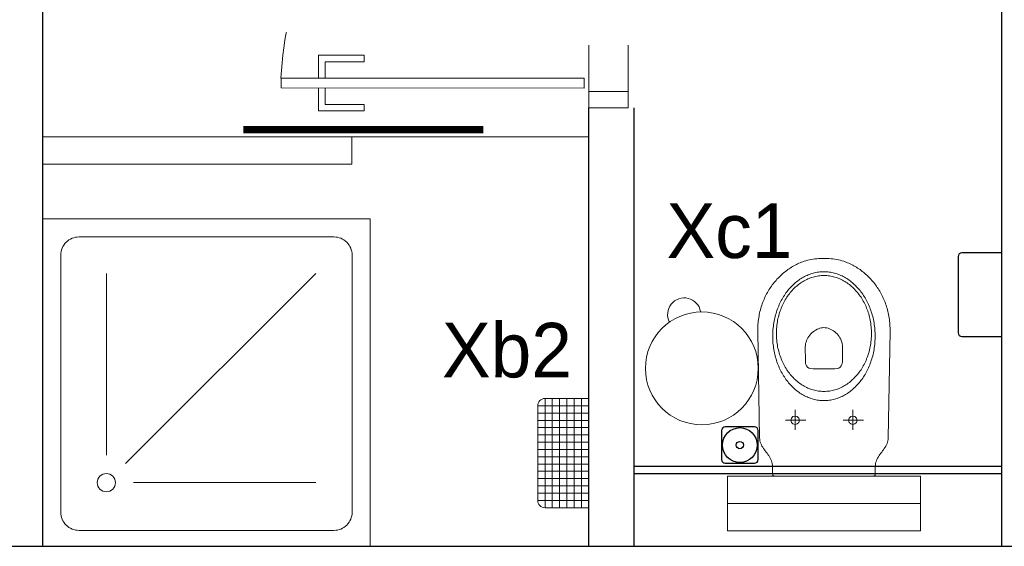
# Model space of a CAD drawing. Header units: millimetres. Extents: x 14495 to 271441, y -21035 to 2232.
# Tile 138 of 227: x 83850 to 84120, y 1287 to 1432. Entities that reach past the tile are written whole.
import ezdxf

# ---------------------------------------------------------------- set-up
doc = ezdxf.new("R2010")
doc.units = ezdxf.units.MM
doc.linetypes.add('DASHED', pattern=[28.222222, 14.111111, -14.111111])
for name, color, linetype in [('-- TECH  SYMBOLE', 1, 'Continuous'), ('-TECH SANITARNA', 1, 'Continuous'), ('_A_widok', 1, 'Continuous'), ('a_cienka', 8, 'Continuous'), ('A_PROJEKTOWANE', 3, 'Continuous'), ('A_SC_DZIAlOWE', 4, 'Continuous')]:
    doc.layers.add(name, color=color, linetype=linetype)
for name, color, linetype, lineweight in [('03', 2, 'Continuous', 13), ('A-DOOR-IDEN', 1, 'Continuous', 18), ('A_ARMATURA', 2, 'Continuous', 5), ('A_Stolarka_drzwi', 1, 'Continuous', 9), ('A_TECHNOLOGIA CAŁA', 44, 'Continuous', 9)]:
    doc.layers.add(name, color=color, linetype=linetype, lineweight=lineweight)
doc.styles.add('cg', font='GOTHIC.TTF')

# ---------------------------------------------------------------- blocks, each defined once
blk = doc.blocks.new('DRZWI Z OSCIEZNICA NIEOKALAJACA 90')
at = {"linetype": 'DASHED'}
for p, q in [((-12, 5), (-12, 99)), ((0, 5), (0, 99))]:
    blk.add_line(p, q, dxfattribs=at)
at = {"ltscale": 0.05}
blk.add_line((-39.5, 52), (25.59, 52), dxfattribs=at)
for points in [[(-12, 99), (-12, 104), (0, 104), (0, 99)], [(93.91, 9.01), (1.43, 9.01), (1.43, 6.01), (93.91, 6.01)], [(-12, 0), (-12, 5), (0, 5), (0, 0)]]:
    blk.add_lwpolyline(points, close=True)
for points in [[(82.48, 9.01), (82.48, 16.01), (68.48, 16.01), (68.48, 14.01), (80.48, 14.01), (80.48, 9.01)], [(82.48, 6.01), (82.48, -0.99), (68.48, -0.99), (68.48, 1.01), (80.48, 1.01), (80.48, 6.01)]]:
    blk.add_lwpolyline(points)
at = {"linetype": 'DASHED'}
blk.add_arc((0, 5), 94, 2.4475, 90, dxfattribs=at)
blk = doc.blocks.new('NATRYSK')
at = {"color": 2, "lineweight": 5}
for p, q in [((-75, 75), (-22.8, 22.8)), ((-17.5, 75), (-17.5, 25)), ((-75, 17.5), (-25, 17.5))]:
    blk.add_line(p, q, dxfattribs=at)
blk.add_lwpolyline([(-90, 90), (0, 90), (0, 0), (-90, 0)], close=True, dxfattribs=at)
blk.add_lwpolyline([(-85, 80, -0.414214), (-80, 85), (-9.37, 85, -0.414214), (-4.37, 80), (-4.37, 10, -0.414214), (-9.37, 5), (-80, 5, -0.414214), (-85, 10)], format="xyb", close=True, dxfattribs=at)
blk.add_circle((-17.5, 17.5), 2.5, dxfattribs=at)
blk = doc.blocks.new('WC_Z GEBER.')
at = {"ltscale": 7}
for p, q in [((-26.5, 0), (-26.5, 15)), ((26.5, 15), (-26.5, 15)), ((26.5, 15), (26.5, 0)), ((-26.5, 7.5), (26.5, 7.5)), ((26.5, 0), (-26.5, 0))]:
    blk.add_line(p, q, dxfattribs=at)
for points in [[(0, -59.84), (0.48, -59.84), (0.97, -59.82), (1.46, -59.79), (1.96, -59.75), (2.46, -59.7), (2.96, -59.63), (3.46, -59.54), (3.96, -59.44), (4.46, -59.33), (4.95, -59.19), (5.43, -59.04), (5.79, -58.91), (6.15, -58.77), (6.51, -58.62), (6.87, -58.47), (7.22, -58.31), (7.57, -58.14), (7.91, -57.96), (8.26, -57.77), (8.59, -57.58), (8.93, -57.38), (9.26, -57.17), (9.59, -56.95), (9.91, -56.73), (10.23, -56.5), (10.54, -56.26), (10.85, -56.01), (11.16, -55.76), (11.46, -55.5), (11.76, -55.23), (12.05, -54.96), (12.33, -54.68), (12.61, -54.39), (12.89, -54.1), (13.16, -53.79), (13.42, -53.49), (13.68, -53.17), (13.94, -52.85), (14.18, -52.53), (14.42, -52.2), (14.66, -51.86), (14.89, -51.51), (15.11, -51.16), (15.32, -50.81), (15.53, -50.45), (15.73, -50.08), (15.92, -49.71), (16.11, -49.33), (16.29, -48.94), (16.46, -48.55), (16.63, -48.16), (16.79, -47.76), (16.93, -47.36), (17.08, -46.95), (17.21, -46.53), (17.33, -46.11), (17.45, -45.69), (17.56, -45.26), (17.66, -44.83), (17.75, -44.39), (17.83, -43.95), (17.91, -43.5), (17.97, -43.05), (18.03, -42.59), (18.07, -42.13), (18.11, -41.67), (18.13, -41.2), (18.15, -40.73), (18.16, -40.26), (18.16, -39.78), (18.16, -39.78), (17.68, -10.5), (17.65, -10.09), (17.59, -9.7), (17.48, -9.32), (17.35, -8.95), (17.19, -8.6), (17.01, -8.26), (16.8, -7.92), (16.58, -7.59), (16.35, -7.27), (16.12, -6.95), (15.88, -6.62), (15.63, -6.3), (15.4, -5.98), (15.17, -5.65), (14.95, -5.31), (14.75, -4.96), (14.57, -4.61), (14.41, -4.24), (14.28, -3.86), (14.19, -3.46), (14.13, -3.04), (14.1, -2.61), (14.1, -2.61), (14.1, -0.69), (14.03, -0.3), (13.78, -0.08), (13.27, 0), (0, 0), (-13.27, 0), (-13.78, -0.08), (-14.03, -0.3), (-14.1, -0.69), (-14.1, -2.61), (-14.13, -3.04), (-14.19, -3.46), (-14.28, -3.86), (-14.41, -4.24), (-14.57, -4.61), (-14.75, -4.96), (-14.95, -5.31), (-15.17, -5.65), (-15.4, -5.98), (-15.63, -6.3), (-15.88, -6.62), (-16.12, -6.95), (-16.35, -7.27), (-16.58, -7.59), (-16.8, -7.92), (-17.01, -8.26), (-17.19, -8.6), (-17.35, -8.95), (-17.48, -9.32), (-17.59, -9.7), (-17.65, -10.09), (-17.68, -10.5), (-17.68, -10.5), (-18.16, -39.78), (-18.16, -40.26), (-18.15, -40.73), (-18.14, -41.2), (-18.11, -41.67), (-18.07, -42.13), (-18.03, -42.59), (-17.97, -43.05), (-17.91, -43.5), (-17.83, -43.95), (-17.75, -44.39), (-17.66, -44.83), (-17.56, -45.26), (-17.45, -45.69), (-17.33, -46.11), (-17.21, -46.53), (-17.08, -46.95), (-16.93, -47.36), (-16.79, -47.76), (-16.63, -48.16), (-16.46, -48.55), (-16.29, -48.94), (-16.11, -49.33), (-15.92, -49.71), (-15.73, -50.08), (-15.53, -50.45), (-15.32, -50.81), (-15.11, -51.16), (-14.89, -51.51), (-14.66, -51.86), (-14.42, -52.2), (-14.18, -52.53), (-13.94, -52.85), (-13.68, -53.17), (-13.42, -53.49), (-13.16, -53.79), (-12.89, -54.1), (-12.61, -54.39), (-12.33, -54.68), (-12.05, -54.96), (-11.76, -55.23), (-11.46, -55.5), (-11.16, -55.76), (-10.85, -56.01), (-10.54, -56.26), (-10.23, -56.5), (-9.91, -56.73), (-9.59, -56.95), (-9.26, -57.17), (-8.93, -57.38), (-8.59, -57.58), (-8.26, -57.77), (-7.91, -57.96), (-7.57, -58.14), (-7.22, -58.31), (-6.87, -58.47), (-6.51, -58.62), (-6.15, -58.77), (-5.79, -58.91), (-5.43, -59.04), (-5.43, -59.04), (-4.95, -59.19), (-4.46, -59.33), (-3.96, -59.44), (-3.46, -59.54), (-2.96, -59.63), (-2.46, -59.7), (-1.96, -59.75), (-1.46, -59.79), (-0.97, -59.82), (-0.48, -59.84), (0, -59.84), (0, -59.84)], [(-7.94, -12.77), (-7.94, -18.21)], [(7.92, -12.77), (7.92, -18.21)], [(-5.28, -15.34), (-10.85, -15.34)], [(-7.94, -14.17), (-8.53, -14.33), (-8.95, -14.75), (-9.11, -15.34), (-8.95, -15.93), (-8.53, -16.36), (-7.94, -16.52), (-7.35, -16.36), (-6.92, -15.93), (-6.76, -15.34), (-6.92, -14.75), (-7.35, -14.33), (-7.94, -14.17)], [(10.58, -15.34), (5, -15.34)], [(7.92, -14.17), (7.32, -14.33), (6.9, -14.75), (6.74, -15.34), (6.9, -15.93), (7.32, -16.36), (7.92, -16.52), (8.51, -16.36), (8.93, -15.93), (9.09, -15.34), (8.93, -14.75), (8.51, -14.33), (7.92, -14.17)], [(0, -20.76), (0.37, -20.77), (0.74, -20.79), (1.11, -20.82), (1.48, -20.86), (1.84, -20.91), (2.2, -20.98), (2.56, -21.06), (2.92, -21.15), (3.27, -21.25), (3.62, -21.36), (3.96, -21.48), (4.3, -21.61), (4.64, -21.75), (4.97, -21.91), (5.3, -22.07), (5.63, -22.24), (5.95, -22.43), (6.27, -22.62), (6.58, -22.82), (6.89, -23.04), (7.19, -23.26), (7.49, -23.49), (7.78, -23.73), (8.07, -23.98), (8.35, -24.24), (8.63, -24.5), (8.9, -24.78), (9.17, -25.06), (9.43, -25.35), (9.69, -25.65), (9.94, -25.96), (10.18, -26.27), (10.42, -26.59), (10.65, -26.92), (10.87, -27.26), (11.09, -27.6), (11.3, -27.95), (11.51, -28.3), (11.71, -28.67), (11.9, -29.04), (12.08, -29.41), (12.26, -29.79), (12.43, -30.18), (12.59, -30.57), (12.74, -30.97), (12.89, -31.38), (13.02, -31.79), (13.15, -32.2), (13.28, -32.62), (13.39, -33.05), (13.5, -33.47), (13.59, -33.91), (13.68, -34.35), (13.76, -34.79), (13.83, -35.23), (13.89, -35.68), (13.94, -36.14), (13.99, -36.6), (14.02, -37.06), (14.05, -37.52), (14.06, -37.99), (14.06, -38.46), (14.06, -38.46), (14.06, -38.93), (14.05, -39.4), (14.02, -39.86), (13.99, -40.32), (13.94, -40.78), (13.89, -41.23), (13.83, -41.68), (13.76, -42.13), (13.68, -42.57), (13.59, -43.01), (13.5, -43.44), (13.39, -43.87), (13.28, -44.3), (13.15, -44.72), (13.02, -45.13), (12.89, -45.54), (12.74, -45.94), (12.59, -46.34), (12.43, -46.74), (12.26, -47.12), (12.08, -47.5), (11.9, -47.88), (11.71, -48.25), (11.51, -48.61), (11.3, -48.97), (11.09, -49.32), (10.87, -49.66), (10.65, -50), (10.42, -50.33), (10.18, -50.65), (9.94, -50.96), (9.69, -51.27), (9.43, -51.57), (9.17, -51.86), (8.9, -52.14), (8.63, -52.41), (8.35, -52.68), (8.07, -52.94), (7.78, -53.19), (7.49, -53.43), (7.19, -53.66), (6.89, -53.88), (6.58, -54.09), (6.27, -54.29), (5.95, -54.49), (5.63, -54.67), (5.3, -54.85), (4.97, -55.01), (4.64, -55.16), (4.3, -55.31), (3.96, -55.44), (3.62, -55.56), (3.27, -55.67), (2.92, -55.77), (2.56, -55.86), (2.2, -55.94), (1.84, -56), (1.48, -56.06), (1.11, -56.1), (0.74, -56.13), (0.37, -56.15), (0, -56.15), (0, -56.15), (-0.37, -56.15), (-0.75, -56.13), (-1.11, -56.1), (-1.48, -56.06), (-1.84, -56), (-2.2, -55.94), (-2.56, -55.86), (-2.92, -55.77), (-3.27, -55.67), (-3.62, -55.56), (-3.96, -55.44), (-4.3, -55.31), (-4.64, -55.16), (-4.97, -55.01), (-5.3, -54.85), (-5.63, -54.67), (-5.95, -54.49), (-6.27, -54.29), (-6.58, -54.09), (-6.89, -53.88), (-7.19, -53.66), (-7.49, -53.43), (-7.78, -53.19), (-8.07, -52.94), (-8.35, -52.68), (-8.63, -52.41), (-8.9, -52.14), (-9.17, -51.86), (-9.43, -51.57), (-9.69, -51.27), (-9.94, -50.96), (-10.18, -50.65), (-10.42, -50.33), (-10.65, -50), (-10.87, -49.66), (-11.09, -49.32), (-11.3, -48.97), (-11.51, -48.61), (-11.71, -48.25), (-11.9, -47.88), (-12.08, -47.5), (-12.26, -47.12), (-12.43, -46.74), (-12.59, -46.34), (-12.74, -45.94), (-12.89, -45.54), (-13.02, -45.13), (-13.15, -44.72), (-13.28, -44.3), (-13.39, -43.87), (-13.5, -43.44), (-13.59, -43.01), (-13.68, -42.57), (-13.76, -42.13), (-13.83, -41.68), (-13.89, -41.23), (-13.94, -40.78), (-13.99, -40.32), (-14.02, -39.86), (-14.05, -39.4), (-14.06, -38.93), (-14.06, -38.46), (-14.06, -38.46), (-14.06, -37.99), (-14.05, -37.52), (-14.02, -37.06), (-13.99, -36.6), (-13.94, -36.14), (-13.89, -35.68), (-13.83, -35.23), (-13.76, -34.79), (-13.68, -34.35), (-13.59, -33.91), (-13.5, -33.47), (-13.39, -33.05), (-13.28, -32.62), (-13.15, -32.2), (-13.02, -31.79), (-12.89, -31.38), (-12.74, -30.97), (-12.59, -30.57), (-12.43, -30.18), (-12.26, -29.79), (-12.08, -29.41), (-11.9, -29.04), (-11.71, -28.67), (-11.51, -28.3), (-11.3, -27.95), (-11.09, -27.6), (-10.87, -27.26), (-10.65, -26.92), (-10.42, -26.59), (-10.18, -26.27), (-9.94, -25.96), (-9.69, -25.65), (-9.43, -25.35), (-9.17, -25.06), (-8.9, -24.78), (-8.63, -24.5), (-8.35, -24.24), (-8.07, -23.98), (-7.78, -23.73), (-7.49, -23.49), (-7.19, -23.26), (-6.89, -23.04), (-6.58, -22.82), (-6.27, -22.62), (-5.95, -22.43), (-5.63, -22.24), (-5.3, -22.07), (-4.97, -21.91), (-4.64, -21.75), (-4.3, -21.61), (-3.96, -21.48), (-3.62, -21.36), (-3.27, -21.25), (-2.92, -21.15), (-2.56, -21.06), (-2.2, -20.98), (-1.84, -20.91), (-1.48, -20.86), (-1.11, -20.82), (-0.75, -20.79), (-0.37, -20.77), (0, -20.76), (0, -20.76)], [(0, -23.28), (0.38, -23.29), (0.77, -23.31), (1.14, -23.34), (1.52, -23.39), (1.89, -23.45), (2.26, -23.52), (2.63, -23.6), (2.99, -23.7), (3.35, -23.81), (3.7, -23.93), (4.05, -24.06), (4.4, -24.21), (4.74, -24.37), (5.08, -24.53), (5.41, -24.71), (5.73, -24.9), (6.06, -25.1), (6.37, -25.31), (6.69, -25.53), (6.99, -25.76), (7.29, -26), (7.59, -26.25), (7.88, -26.51), (8.16, -26.78), (8.44, -27.06), (8.71, -27.35), (8.97, -27.65), (9.23, -27.95), (9.48, -28.26), (9.72, -28.58), (9.96, -28.91), (10.18, -29.25), (10.41, -29.6), (10.62, -29.95), (10.82, -30.31), (11.02, -30.67), (11.21, -31.05), (11.39, -31.43), (11.56, -31.81), (11.73, -32.21), (11.88, -32.61), (12.03, -33.01), (12.17, -33.42), (12.3, -33.84), (12.42, -34.26), (12.52, -34.69), (12.62, -35.12), (12.71, -35.55), (12.79, -36), (12.86, -36.44), (12.92, -36.89), (12.97, -37.34), (13.01, -37.8), (13.04, -38.26), (13.05, -38.73), (13.06, -39.2), (13.06, -39.2), (13.05, -39.66), (13.04, -40.13), (13.01, -40.59), (12.97, -41.05), (12.92, -41.5), (12.86, -41.95), (12.79, -42.4), (12.71, -42.84), (12.62, -43.27), (12.52, -43.71), (12.42, -44.13), (12.3, -44.55), (12.17, -44.97), (12.03, -45.38), (11.88, -45.79), (11.73, -46.19), (11.56, -46.58), (11.39, -46.97), (11.21, -47.35), (11.02, -47.72), (10.82, -48.09), (10.62, -48.44), (10.41, -48.8), (10.18, -49.14), (9.96, -49.48), (9.72, -49.81), (9.48, -50.13), (9.23, -50.44), (8.97, -50.75), (8.71, -51.04), (8.44, -51.33), (8.16, -51.61), (7.88, -51.88), (7.59, -52.14), (7.29, -52.39), (6.99, -52.63), (6.69, -52.86), (6.37, -53.08), (6.06, -53.29), (5.73, -53.49), (5.41, -53.68), (5.08, -53.86), (4.74, -54.03), (4.4, -54.18), (4.05, -54.33), (3.7, -54.46), (3.35, -54.58), (2.99, -54.69), (2.63, -54.79), (2.26, -54.87), (1.89, -54.95), (1.52, -55.01), (1.14, -55.05), (0.77, -55.09), (0.38, -55.11), (0, -55.11), (0, -55.11), (-0.38, -55.11), (-0.77, -55.09), (-1.14, -55.05), (-1.52, -55.01), (-1.89, -54.95), (-2.26, -54.87), (-2.63, -54.79), (-2.99, -54.69), (-3.35, -54.58), (-3.7, -54.46), (-4.05, -54.33), (-4.4, -54.18), (-4.74, -54.03), (-5.08, -53.86), (-5.41, -53.68), (-5.74, -53.49), (-6.06, -53.29), (-6.37, -53.08), (-6.69, -52.86), (-6.99, -52.63), (-7.29, -52.39), (-7.59, -52.14), (-7.88, -51.88), (-8.16, -51.61), (-8.44, -51.33), (-8.71, -51.04), (-8.97, -50.75), (-9.23, -50.44), (-9.48, -50.13), (-9.72, -49.81), (-9.96, -49.48), (-10.19, -49.14), (-10.41, -48.8), (-10.62, -48.44), (-10.82, -48.09), (-11.02, -47.72), (-11.21, -47.35), (-11.39, -46.97), (-11.57, -46.58), (-11.73, -46.19), (-11.88, -45.79), (-12.03, -45.38), (-12.17, -44.97), (-12.3, -44.55), (-12.42, -44.13), (-12.52, -43.71), (-12.62, -43.27), (-12.71, -42.84), (-12.79, -42.4), (-12.86, -41.95), (-12.92, -41.5), (-12.97, -41.05), (-13.01, -40.59), (-13.04, -40.13), (-13.05, -39.66), (-13.06, -39.2), (-13.06, -39.2), (-13.05, -38.73), (-13.04, -38.26), (-13.01, -37.8), (-12.97, -37.34), (-12.92, -36.89), (-12.86, -36.44), (-12.79, -36), (-12.71, -35.55), (-12.62, -35.12), (-12.52, -34.69), (-12.42, -34.26), (-12.3, -33.84), (-12.17, -33.42), (-12.03, -33.01), (-11.88, -32.61), (-11.73, -32.21), (-11.57, -31.81), (-11.39, -31.43), (-11.21, -31.05), (-11.02, -30.67), (-10.82, -30.31), (-10.62, -29.95), (-10.41, -29.6), (-10.19, -29.25), (-9.96, -28.91), (-9.72, -28.58), (-9.48, -28.26), (-9.23, -27.95), (-8.97, -27.65), (-8.71, -27.35), (-8.44, -27.06), (-8.16, -26.78), (-7.88, -26.51), (-7.59, -26.25), (-7.29, -26), (-6.99, -25.76), (-6.69, -25.53), (-6.37, -25.31), (-6.06, -25.1), (-5.74, -24.9), (-5.41, -24.71), (-5.08, -24.53), (-4.74, -24.37), (-4.4, -24.21), (-4.05, -24.06), (-3.7, -23.93), (-3.35, -23.81), (-2.99, -23.7), (-2.63, -23.6), (-2.26, -23.52), (-1.89, -23.45), (-1.52, -23.39), (-1.14, -23.34), (-0.77, -23.31), (-0.38, -23.29), (0, -23.28), (0, -23.28)], [(0.23, -29.47), (2.99, -29.47), (3.62, -29.53), (4.11, -29.71), (4.48, -29.97), (4.75, -30.3), (4.93, -30.65), (5.04, -31.02), (5.09, -31.38), (5.1, -31.69), (5.11, -35.54), (5.09, -35.98), (5.02, -36.41), (4.92, -36.84), (4.77, -37.25), (4.6, -37.65), (4.39, -38.03), (4.15, -38.4), (3.89, -38.75), (3.6, -39.07), (3.29, -39.38), (2.96, -39.66), (2.62, -39.91), (2.26, -40.14), (1.9, -40.34), (1.52, -40.5), (1.14, -40.63), (0.76, -40.73), (0.38, -40.79), (0, -40.81), (0, -40.81), (-0.38, -40.79), (-0.76, -40.73), (-1.14, -40.63), (-1.52, -40.5), (-1.89, -40.33), (-2.26, -40.14), (-2.62, -39.91), (-2.96, -39.65), (-3.29, -39.37), (-3.6, -39.07), (-3.89, -38.74), (-4.15, -38.39), (-4.39, -38.02), (-4.6, -37.63), (-4.77, -37.23), (-4.92, -36.82), (-5.02, -36.39), (-5.09, -35.95), (-5.11, -35.51), (-5.11, -31.67), (-5.1, -31.36), (-5.05, -31.01), (-4.94, -30.65), (-4.76, -30.29), (-4.49, -29.97), (-4.12, -29.71), (-3.63, -29.53), (-2.99, -29.47), (0.23, -29.47)]]:
    blk.add_lwpolyline(points, dxfattribs=at)
blk = doc.blocks.new('koszyk pod prysznic')
at = {"layer": 'A-DOOR-IDEN', "color": 1}
for p, q in [((0, 15), (0, -15)), ((2, 15), (2, -15)), ((4, 15), (4, -15)), ((6, 15), (6, -15)), ((8, 15), (8, -15)), ((10, 15), (10, -15)), ((12, 15), (12, -15)), ((14, 13), (0, 13)), ((14, 11), (0, 11)), ((14, 9), (0, 9)), ((14, 9), (0, 9)), ((14, 7), (0, 7)), ((14, 5), (0, 5)), ((14, 3), (0, 3)), ((14, 1), (0, 1)), ((14, 1), (0, 1)), ((14, -1), (0, -1)), ((14, -1), (0, -1)), ((14, -3), (0, -3)), ((14, -5), (0, -5)), ((14, -7), (0, -7)), ((14, -9), (0, -9)), ((14, -9), (0, -9)), ((14, -11), (0, -11)), ((14, -13), (0, -13))]:
    blk.add_line(p, q, dxfattribs=at)
blk.add_lwpolyline([(0, -15), (12, -15, 0.414214), (14, -13), (14, 13, 0.414214), (12, 15), (0, 15)], format="xyb", close=True, dxfattribs=at)

msp = doc.modelspace()

# ---------------------------------------------------------------- linework, layer by layer
at = {"layer": '-TECH SANITARNA', "color": 1}
for points in [[(84107.78, 1366.88), (84107.78, 1345.88, 0.414214), (84108.78, 1344.88), (84119.78, 1344.88), (84119.78, 1367.88), (84108.78, 1367.88, 0.414214)], [(84052.8, 1311.06), (84052.8, 1319.06, 0.414214), (84051.8, 1320.06), (84043.8, 1320.06, 0.414214), (84042.8, 1319.06), (84042.8, 1311.06, 0.414214), (84043.8, 1310.06), (84051.8, 1310.06, 0.414214)]]:
    msp.add_lwpolyline(points, format="xyb", close=True, dxfattribs=at)
for radius in [4.78, 1]:
    msp.add_circle((84047.8, 1315.06), radius, dxfattribs=at)
at = {"layer": '03', "color": 1}
msp.add_circle((84037.36, 1336.13), 15.5, dxfattribs=at)
msp.add_arc((84032.52, 1350.93), 4.56, 10.6216, 207.528, dxfattribs=at)
at = {"layer": '_A_widok'}
for p, q in [((84018.78, 1309.24), (84119.78, 1309.24)), ((84018.78, 1307.24), (84119.78, 1307.24))]:
    msp.add_line(p, q, dxfattribs=at)
at = {"layer": 'a_cienka', "color": 252, "linetype": 'Continuous', "lineweight": 0, "const_width": 2}
msp.add_lwpolyline([(83911.42, 1401.74), (83977.3, 1401.74)], dxfattribs=at)
at = {"layer": 'A_PROJEKTOWANE'}
msp.add_line((83662.79, 1287.24), (84321.79, 1287.24), dxfattribs=at)
at = {"layer": 'A_SC_DZIAlOWE'}
for p, q in [((83856.29, 1742.74), (83856.29, 1287.24)), ((84119.78, 1287.24), (84119.78, 1531.34)), ((84006.28, 1287.24), (84006.28, 1407.74)), ((84018.78, 1287.24), (84018.78, 1407.74))]:
    msp.add_line(p, q, dxfattribs=at)
at = {"layer": 'A_SC_DZIAlOWE', "color": 1, "linetype": 'Continuous', "lineweight": 0}
msp.add_line((83941.18, 1399.74), (84006.28, 1399.74), dxfattribs=at)
at = {"layer": 'A_SC_DZIAlOWE', "color": 4, "linetype": 'Continuous', "lineweight": 0}
msp.add_lwpolyline([(83856.29, 1392.24), (83941.18, 1392.24), (83941.18, 1399.74), (83856.29, 1399.74)], dxfattribs=at)

# ---------------------------------------------------------------- block references
at = {"layer": 'A-DOOR-IDEN', "color": 1, "xscale": -1}
msp.add_blockref('koszyk pod prysznic', (84006.28, 1312.85), dxfattribs=at)
at = {"layer": 'A_ARMATURA', "ltscale": 0.05, "rotation": 180.0000002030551}
msp.add_blockref('WC_Z GEBER.', (84070.89, 1306.52), dxfattribs=at)
at = {"layer": 'A_Stolarka_drzwi', "xscale": -0.9000000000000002, "yscale": 0.9000000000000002, "zscale": 0.9000000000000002, "rotation": 359.9899383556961}
msp.add_blockref('DRZWI Z OSCIEZNICA NIEOKALAJACA 90', (84006.28, 1407.74), dxfattribs=at)
at = {"layer": 'A_TECHNOLOGIA CAŁA', "linetype": 'Continuous', "lineweight": 9, "rotation": 269.9999151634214}
msp.add_blockref('NATRYSK', (83856.29, 1287.24), dxfattribs=at)

# ---------------------------------------------------------------- texts
at = {"layer": '-- TECH  SYMBOLE', "color": 1, "style": 'cg'}
msp.add_text('Xc1', height=15, dxfattribs=at).set_placement((84027.66, 1366.44))
msp.add_text('Xb2', height=15, rotation=359.9425, dxfattribs=at).set_placement((83965.97, 1333.66))

doc.saveas('drawing.dxf')
